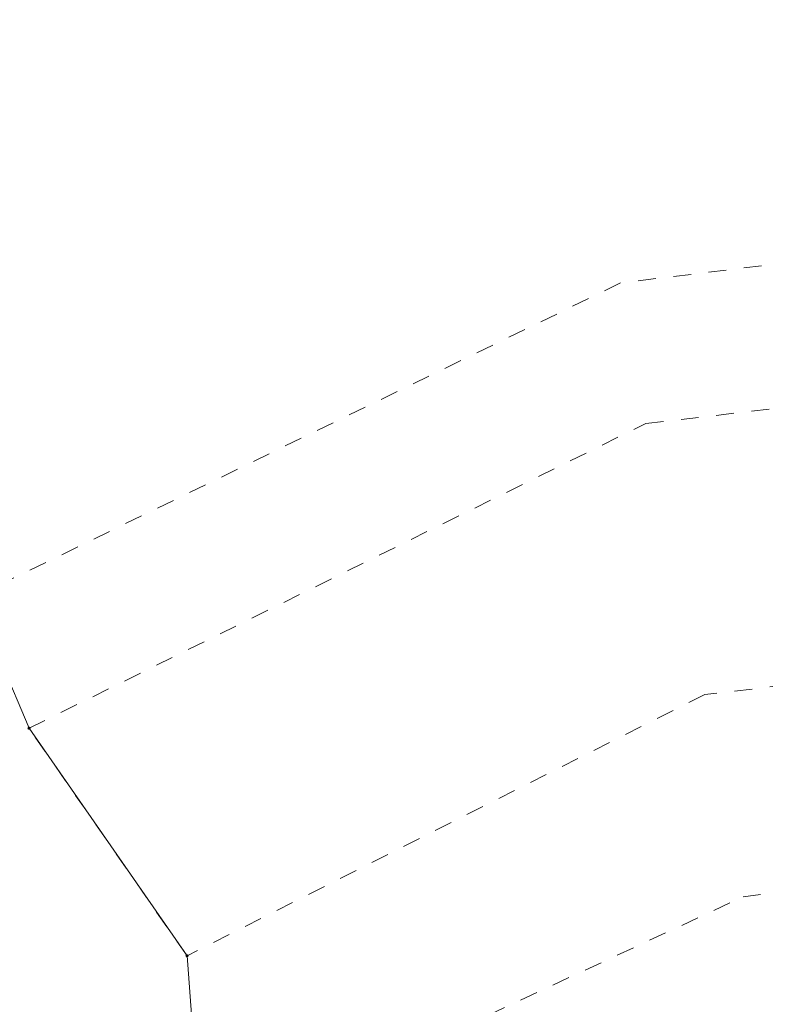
# Model space of a CAD drawing. Header units: metres. Extents: x 7527663 to 7537587, y 5492976 to 5503267.
# Tile 24 of 256: x 7533135 to 7533156, y 5498030 to 5498058. Entities that reach past the tile are written whole.
import ezdxf

# ---------------------------------------------------------------- set-up
doc = ezdxf.new("R2010")
doc.units = ezdxf.units.M
doc.linetypes.add('219-500', pattern=[0])
doc.linetypes.add('egug-500', pattern=[1, 0.5, -0.5])
doc.layers.get('0').update_dxf_attribs({"color": 2, "lineweight": 5})

# ---------------------------------------------------------------- blocks, each defined once
blk = doc.blocks.new('203')
at = {"linetype": 'Continuous', "lineweight": 0}
h = blk.add_hatch(color=0, dxfattribs=at)
edge = h.paths.add_edge_path()
edge.add_arc((0, 0), 0.045, 0, 360)

msp = doc.modelspace()

# ---------------------------------------------------------------- linework, layer by layer
at = {"layer": '218-kontur użytku gruntowego', "color": 7, "linetype": 'egug-500', "lineweight": 18, "flags": 128}
for points in [[(7533152.39, 5498046.59), (7533365.3, 5498071.38)], [(7533367.97, 5498063.67), (7533154.05, 5498038.96)], [(7533211.24, 5498057.8), (7533151.68, 5498050.55)], [(7533151.68, 5498050.55), (7533133.46, 5498041.69)], [(7533135.02, 5498038.01), (7533152.39, 5498046.59)], [(7533155.13, 5498033.26), (7533207.6, 5498040.52)], [(7533154.05, 5498038.96), (7533139.47, 5498031.6)], [(7533139.47, 5498031.6), (7533135.02, 5498038.01)], [(7533144.33, 5498028.25), (7533155.13, 5498033.26)]]:
    msp.add_lwpolyline(points, dxfattribs=at)
at = {"layer": '219-działka ewidencyjna', "color": 3, "linetype": '219-500', "lineweight": 18, "flags": 128}
for points in [[(7533133.46, 5498041.69), (7533135.02, 5498038.01)], [(7533135.02, 5498038.01), (7533139.47, 5498031.6)], [(7533139.47, 5498031.6), (7533140.12, 5498022.83)]]:
    msp.add_lwpolyline(points, dxfattribs=at)

# ---------------------------------------------------------------- block references
at = {"layer": '203-punkt graniczny', "color": 3, "linetype": 'CONTINUOUS', "lineweight": 18}
for p in [(7533135.02, 5498038.01), (7533139.47, 5498031.6)]:
    msp.add_blockref('203', p, dxfattribs=at)

doc.saveas('drawing.dxf')
